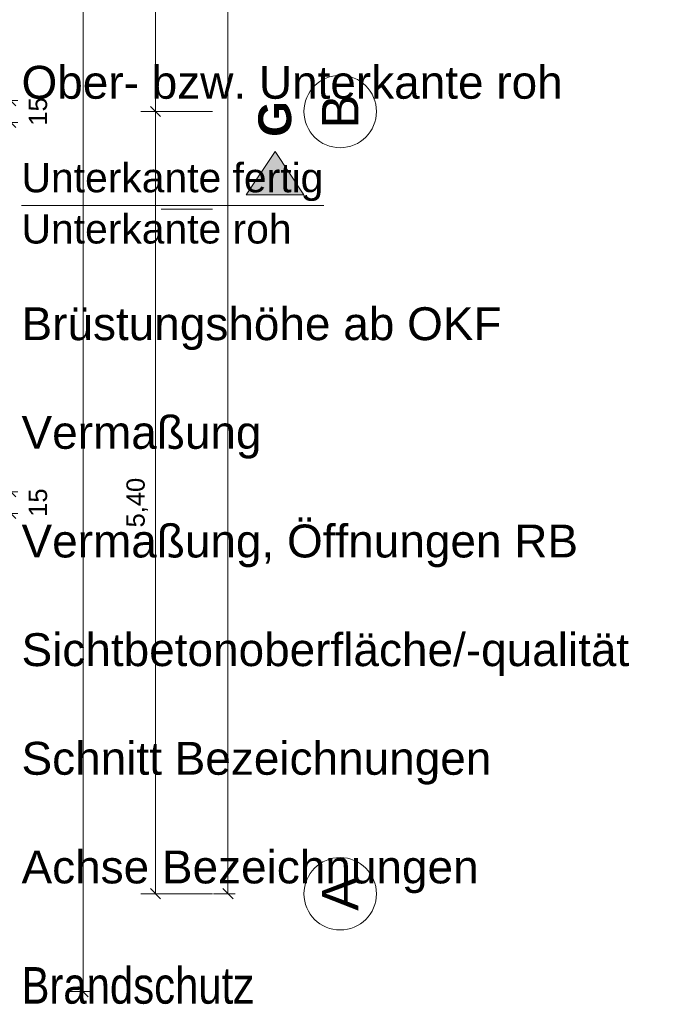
# Model space of a CAD drawing. Header units: metres. Extents: x -111 to 152, y -132 to 99.
# Tile 174 of 256: x 2.24 to 6.75, y -22.36 to -15.57. Entities that reach past the tile are written whole.
import ezdxf

# ---------------------------------------------------------------- set-up
doc = ezdxf.new("R2010")
doc.units = ezdxf.units.M
doc.header["$PDMODE"] = 1
doc.header["$PDSIZE"] = -2
doc.linetypes.add('Achsen 01', pattern=[5.291531, 3.175, -1.058062, 0.352704, -0.705764])
doc.layers.get('0').update_dxf_attribs({"lineweight": 25})
for name, color, linetype, lineweight in [('_EG (2D)', 7, 'Continuous', 9), ('_GRU (2D)', 7, 'Continuous', 9), ('_Legende (2D)', 7, 'Continuous', 9), ('AV1-Schnitt Achsen', 7, 'Achsen 01', 18), ('Bemaßung-Bemaßung', 7, 'Continuous', 9), ('Keine', 7, 'Continuous', 9)]:
    doc.layers.add(name, color=color, linetype=linetype, lineweight=lineweight)
doc.layers.add('AV1-Achsen', color=1, linetype='Achsen 01', lineweight=18, true_color=0xff0000)
doc.layers.get('0').freeze()
doc.styles.add('Arial', font='arial.ttf')
doc.styles.add('Arial (bold)', font='arialbd.ttf')
doc.styles.add('Arial Narrow', font='ARIALN.TTF')
doc.dimstyles.new('COE 50', dxfattribs={"dimtxt": 126.090495, "dimasz": 0.001414, "dimexe": 0.001, "dimexo": 0.01, "dimgap": 0.001, "dimtad": 1, "dimdec": 3, "dimtxsty": 'Arial', "dimblk": 'VW_SLASH-3', "dimblk1": 'VW_SLASH-3', "dimblk2": 'VW_SLASH-3', "dimcen": 0, "dimadec": 3, "dimazin": 0, "dimtfac": 0.8, "dimtdec": 3, "dimtix": 1, "dimtmove": 0, "dimatfit": 0, "dimldrblk": 'VW_SLASH-2', "dimfxl": 0.002, "dimfxlon": 1, "dimfrac": 2, "dimtolj": 1, "dimarcsym": 0})

# ---------------------------------------------------------------- blocks, each defined once
blk = doc.blocks.new('VW_SLASH-3')
at = {"color": 0, "linetype": 'ByBlock', "lineweight": -2, "transparency": 16777216}
blk.add_line((0, 0), (-1, 0), dxfattribs=at)
at = {"color": 0, "linetype": 'Continuous', "lineweight": 15, "transparency": 16777216, "flags": 128}
blk.add_lwpolyline([(0.5, 0.5), (-0.5, -0.5)], dxfattribs=at)
blk = doc.blocks.new('*D399')
at = {"layer": 'Bemaßung-Bemaßung', "color": 0, "lineweight": -2}
for p, q in [((3.575, 0), (3.725, 0)), ((3.675, -0.0707), (3.675, -21.5293)), ((3.575, -21.6), (3.725, -21.6))]:
    blk.add_line(p, q, dxfattribs=at)
at = {"layer": 'Defpoints', "color": 0}
for p in [(0, 0), (0, -21.6), (3.675, -21.6)]:
    blk.add_point(p, dxfattribs=at)
at = {"layer": 'Bemaßung-Bemaßung', "color": 0, "lineweight": -2, "xscale": 0.070693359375, "yscale": 0.070693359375, "zscale": 0.070693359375}
for p, rotation in [((3.675, 0), 90.00000000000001), ((3.675, -21.6), 270)]:
    blk.add_blockref('VW_SLASH-3', p, dxfattribs=dict(at, rotation=rotation))
at = {"layer": 'Bemaßung-Bemaßung', "color": 0, "insert": (3.5341, -10.8), "char_height": 0.15131, "attachment_point": 5, "rotation": 90, "style": 'Arial'}
blk.add_mtext('\\A1;21,60', dxfattribs=at)
blk = doc.blocks.new('VW_SLASH-2')
at = {"color": 0, "linetype": 'ByBlock', "lineweight": -2, "transparency": 16777216}
blk.add_line((0, 0), (-1, 0), dxfattribs=at)
at = {"color": 0, "linetype": 'Continuous', "lineweight": 15, "transparency": 16777216, "flags": 128}
blk.add_lwpolyline([(0.5, 0.5), (-0.5, -0.5)], dxfattribs=at)
blk = doc.blocks.new('*D403')
at = {"layer": 'Bemaßung-Bemaßung', "color": 0, "lineweight": -2}
for p, q in [((3.075, -13.5), (3.225, -13.5)), ((3.175, -16.1293), (3.175, -13.5707)), ((3.075, -16.2), (3.225, -16.2))]:
    blk.add_line(p, q, dxfattribs=at)
at = {"layer": 'Defpoints', "color": 0}
for p in [(0, -13.5), (3.175, -13.5), (0, -16.2)]:
    blk.add_point(p, dxfattribs=at)
at = {"layer": 'Bemaßung-Bemaßung', "color": 0, "lineweight": -2, "xscale": 0.070693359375, "yscale": 0.070693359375, "zscale": 0.070693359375}
for p, rotation in [((3.175, -13.5), 90), ((3.175, -16.2), 270)]:
    blk.add_blockref('VW_SLASH-3', p, dxfattribs=dict(at, rotation=rotation))
at = {"layer": 'Bemaßung-Bemaßung', "color": 0, "insert": (3.0492, -14.85), "char_height": 0.12609, "attachment_point": 5, "rotation": 90, "style": 'Arial'}
blk.add_mtext('\\A1;2,70', dxfattribs=at)
blk = doc.blocks.new('*D404')
at = {"layer": 'Bemaßung-Bemaßung', "color": 0, "lineweight": -2}
for p, q in [((3.075, -16.2), (3.225, -16.2)), ((3.175, -21.5293), (3.175, -16.2707)), ((3.075, -21.6), (3.225, -21.6))]:
    blk.add_line(p, q, dxfattribs=at)
at = {"layer": 'Defpoints', "color": 0}
for p in [(0, -16.2), (3.175, -16.2), (0, -21.6)]:
    blk.add_point(p, dxfattribs=at)
at = {"layer": 'Bemaßung-Bemaßung', "color": 0, "lineweight": -2, "xscale": 0.070693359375, "yscale": 0.070693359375, "zscale": 0.070693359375}
for p, rotation in [((3.175, -16.2), 90), ((3.175, -21.6), 270)]:
    blk.add_blockref('VW_SLASH-3', p, dxfattribs=dict(at, rotation=rotation))
at = {"layer": 'Bemaßung-Bemaßung', "color": 0, "insert": (3.0492, -18.9), "char_height": 0.12609, "attachment_point": 5, "rotation": 90, "style": 'Arial'}
blk.add_mtext('\\A1;5,40', dxfattribs=at)
blk = doc.blocks.new('*D418')
at = {"layer": 'Bemaßung-Bemaßung', "color": 0, "lineweight": -2}
for p, q in [((2.175, -16.0543), (2.175, -15.9836)), ((2.075, -16.125), (2.225, -16.125)), ((2.175, -16.275), (2.175, -16.125)), ((2.075, -16.275), (2.225, -16.275)), ((2.175, -16.3457), (2.175, -16.4164))]:
    blk.add_line(p, q, dxfattribs=at)
at = {"layer": 'Defpoints', "color": 0}
for p in [(0.675, -16.125), (2.175, -16.125), (0.675, -16.275)]:
    blk.add_point(p, dxfattribs=at)
at = {"layer": 'Bemaßung-Bemaßung', "color": 0, "lineweight": -2, "xscale": 0.070693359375, "yscale": 0.070693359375, "zscale": 0.070693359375}
for p, rotation in [((2.175, -16.125), 270), ((2.175, -16.275), 90)]:
    blk.add_blockref('VW_SLASH-3', p, dxfattribs=dict(at, rotation=rotation))
at = {"layer": 'Bemaßung-Bemaßung', "color": 0, "insert": (2.3644, -16.2), "char_height": 0.12609, "attachment_point": 5, "rotation": 90, "style": 'Arial'}
blk.add_mtext('\\A1;15', dxfattribs=at)
blk = doc.blocks.new('*D420')
at = {"layer": 'Bemaßung-Bemaßung', "color": 0, "lineweight": -2}
for p, q in [((2.175, -18.7543), (2.175, -18.6836)), ((2.075, -18.825), (2.225, -18.825)), ((2.175, -18.975), (2.175, -18.825)), ((2.075, -18.975), (2.225, -18.975)), ((2.175, -19.0457), (2.175, -19.1164))]:
    blk.add_line(p, q, dxfattribs=at)
at = {"layer": 'Defpoints', "color": 0}
for p in [(0.675, -18.825), (2.175, -18.825), (0.675, -18.975)]:
    blk.add_point(p, dxfattribs=at)
at = {"layer": 'Bemaßung-Bemaßung', "color": 0, "lineweight": -2, "xscale": 0.070693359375, "yscale": 0.070693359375, "zscale": 0.070693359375}
for p, rotation in [((2.175, -18.825), 270), ((2.175, -18.975), 90)]:
    blk.add_blockref('VW_SLASH-3', p, dxfattribs=dict(at, rotation=rotation))
at = {"layer": 'Bemaßung-Bemaßung', "color": 0, "insert": (2.3644, -18.9), "char_height": 0.12609, "attachment_point": 5, "rotation": 90, "style": 'Arial'}
blk.add_mtext('\\A1;15', dxfattribs=at)
blk = doc.blocks.new('*D425')
at = {"layer": 'Bemaßung-Bemaßung', "color": 0, "lineweight": -2}
for p, q in [((2.575, 0.675), (2.725, 0.675)), ((2.675, 0.6043), (2.675, -22.2043)), ((2.575, -22.275), (2.725, -22.275))]:
    blk.add_line(p, q, dxfattribs=at)
at = {"layer": 'Defpoints', "color": 0}
for p in [(0.075, 0.675), (0.075, -22.275), (2.675, -22.275)]:
    blk.add_point(p, dxfattribs=at)
at = {"layer": 'Bemaßung-Bemaßung', "color": 0, "lineweight": -2, "xscale": 0.070693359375, "yscale": 0.070693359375, "zscale": 0.070693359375}
for p, rotation in [((2.675, 0.675), 90.00000000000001), ((2.675, -22.275), 270)]:
    blk.add_blockref('VW_SLASH-3', p, dxfattribs=dict(at, rotation=rotation))
at = {"layer": 'Bemaßung-Bemaßung', "color": 0, "insert": (2.5492, -10.8), "char_height": 0.12609, "attachment_point": 5, "rotation": 90, "style": 'Arial'}
blk.add_mtext('\\A1;22,95', dxfattribs=at)
blk = doc.blocks.new('Legende (2D)')
at = {"layer": 'Keine', "color": 7, "linetype": 'Continuous', "lineweight": 9, "transparency": 33554687}
blk.add_line((2.25037, -16.84958), (4.33671, -16.84958), dxfattribs=at)
at = {"layer": 'Keine', "color": 7, "transparency": 33554687, "attachment_point": 4, "line_spacing_factor": 0.969122, "style": 'Arial'}
for s, insert, char_height in [('Ober- bzw. Unterkante roh', (2.25037, -16), 0.2269629), ('Unterkante fertig', (2.25037, -16.6873), 0.2017448), ('Unterkante roh', (2.25037, -17.01185), 0.2017448), ('Brüstungshöhe ab OKF', (2.25037, -17.69915), 0.2269629), ('Vermaßung', (2.25037, -18.44915), 0.226963), ('Vermaßung, Öffnungen RB', (2.25037, -19.19915), 0.2269629), ('Sichtbetonoberfläche/-qualität', (2.25037, -19.94915), 0.2269629), ('Schnitt Bezeichnungen', (2.25037, -20.69915), 0.2269629), ('Achse Bezeichnungen', (2.25037, -21.44915), 0.2269629)]:
    blk.add_mtext(s, dxfattribs=dict(at, insert=insert, char_height=char_height))
at = {"layer": 'Keine', "color": 253, "transparency": 33554687, "insert": (2.25037, -22.10638), "char_height": 0.252181, "attachment_point": 1, "line_spacing_factor": 0.966594, "style": 'Arial Narrow'}
blk.add_mtext('Brandschutz', dxfattribs=at)
blk = doc.blocks.new('Group-718')
at = {"layer": 'AV1-Achsen'}
blk.add_line((-43.35, -16.2), (4.2, -16.2), dxfattribs=at)
at = {"layer": 'AV1-Achsen', "linetype": 'Continuous'}
blk.add_circle((4.45, -16.2), 0.25, dxfattribs=at)
at = {"layer": 'AV1-Achsen', "insert": (4.45, -16.2), "char_height": 0.2522, "attachment_point": 5, "rotation": 90, "line_spacing_factor": 0.969122, "style": 'Arial'}
blk.add_mtext('B', dxfattribs=at)
blk = doc.blocks.new('Group-719')
at = {"layer": 'AV1-Achsen'}
blk.add_line((-43.35, -21.6), (4.2, -21.6), dxfattribs=at)
at = {"layer": 'AV1-Achsen', "linetype": 'Continuous'}
blk.add_circle((4.45, -21.6), 0.25, dxfattribs=at)
at = {"layer": 'AV1-Achsen', "insert": (4.45, -21.6), "char_height": 0.2522, "attachment_point": 5, "rotation": 90, "line_spacing_factor": 0.969122, "style": 'Arial'}
blk.add_mtext('A', dxfattribs=at)
blk = doc.blocks.new('Group-723')
at = {"layer": 'AV1-Schnitt Achsen', "linetype": 'Continuous', "lineweight": 0}
blk.add_hatch(color=7, dxfattribs=at).paths.add_polyline_path([(3.8, -16.775), (4.2, -16.775), (4, -16.475)])
at = {"layer": 'AV1-Schnitt Achsen'}
blk.add_line((-43.35, -16.875), (4.2, -16.875), dxfattribs=at)
at = {"layer": 'AV1-Schnitt Achsen', "linetype": 'Continuous', "flags": 128}
blk.add_lwpolyline([(3.8, -16.775), (4.2, -16.775), (4, -16.475)], close=True, dxfattribs=at)
at = {"layer": 'AV1-Schnitt Achsen', "insert": (4, -16.375), "char_height": 0.227, "attachment_point": 4, "rotation": 90, "line_spacing_factor": 0.969122, "style": 'Arial (bold)'}
blk.add_mtext('G', dxfattribs=at)
blk = doc.blocks.new('GRU (2D)')
at = {"layer": 'AV1-Achsen', "color": 7}
for name in ['Group-718', 'Group-719']:
    blk.add_blockref(name, (0, 0), dxfattribs=at)
at = {"layer": 'AV1-Schnitt Achsen', "color": 7}
blk.add_blockref('Group-723', (0, 0), dxfattribs=at)
blk = doc.blocks.new('EG (2D)')
at = {"layer": 'Bemaßung-Bemaßung'}
dim = blk.add_linear_dim(base=(2.675, -22.275), p1=(0.075, 0.675), p2=(0.075, -22.275), angle=270, text='22,95', dimstyle='COE 50', override={"dimtxt": 0.12609, "dimasz": 0.070693, "dimexe": 0.05, "dimgap": 0.05, "dimpost": '<>', "dimtxsty": 'Arial', "dimtmove": 2, "dimfxl": 0.1}, dxfattribs=at)
dim.commit()
dim.dimension.update_dxf_attribs({"geometry": '*D425', "text_midpoint": (2.5492, -10.8)})
at = {"layer": 'Bemaßung-Bemaßung', "color": 1}
dim = blk.add_linear_dim(base=(3.675, -21.6), p1=(0, 0), p2=(0, -21.6), angle=270, text='21,60', dimstyle='COE 50', override={"dimtxt": 0.151309, "dimasz": 0.070693, "dimexe": 0.05, "dimgap": 0.05, "dimpost": '<>', "dimtxsty": 'Arial', "dimtmove": 2, "dimfxl": 0.1}, dxfattribs=at)
dim.commit()
dim.dimension.update_dxf_attribs({"geometry": '*D399', "text_midpoint": (3.5341, -10.8)})
for p1, p2, text, picture, middle in [((0, -16.2), (0, -13.5), '2,70', '*D403', (3.0492, -14.85)), ((0, -21.6), (0, -16.2), '5,40', '*D404', (3.0492, -18.9))]:
    dim = blk.add_aligned_dim(p1=p1, p2=p2, distance=-3.175, text=text, dimstyle='COE 50', override={"dimtxt": 0.12609, "dimasz": 0.070693, "dimexe": 0.05, "dimgap": 0.05, "dimpost": '<>', "dimtxsty": 'Arial', "dimtmove": 2, "dimfxl": 0.1}, dxfattribs=at)
    dim.commit()
    dim.dimension.update_dxf_attribs({"geometry": picture, "text_midpoint": middle})
at = {"layer": 'Bemaßung-Bemaßung'}
for p1, p2, picture, middle in [((0.675, -16.275), (0.675, -16.125), '*D418', (2.3644, -16.2)), ((0.675, -18.975), (0.675, -18.825), '*D420', (2.3644, -18.9))]:
    dim = blk.add_aligned_dim(p1=p1, p2=p2, distance=-1.5, text='15', dimstyle='COE 50', override={"dimtxt": 0.12609, "dimasz": 0.070693, "dimexe": 0.05, "dimgap": 0.05, "dimpost": '<>', "dimtxsty": 'Arial', "dimtix": 0, "dimtmove": 2, "dimfxl": 0.1}, dxfattribs=at)
    dim.commit()
    dim.dimension.update_dxf_attribs({"geometry": picture, "text_midpoint": middle})

msp = doc.modelspace()

# ---------------------------------------------------------------- block references
at = {"layer": '_EG (2D)'}
msp.add_blockref('EG (2D)', (0, 0), dxfattribs=at)

# ---------------------------------------------------------------- next in the draw order: block references
at = {"layer": '_Legende (2D)'}
msp.add_blockref('Legende (2D)', (0, 0), dxfattribs=at)

# ---------------------------------------------------------------- next in the draw order: block references
at = {"layer": '_GRU (2D)'}
msp.add_blockref('GRU (2D)', (0, 0), dxfattribs=at)

doc.saveas('drawing.dxf')
